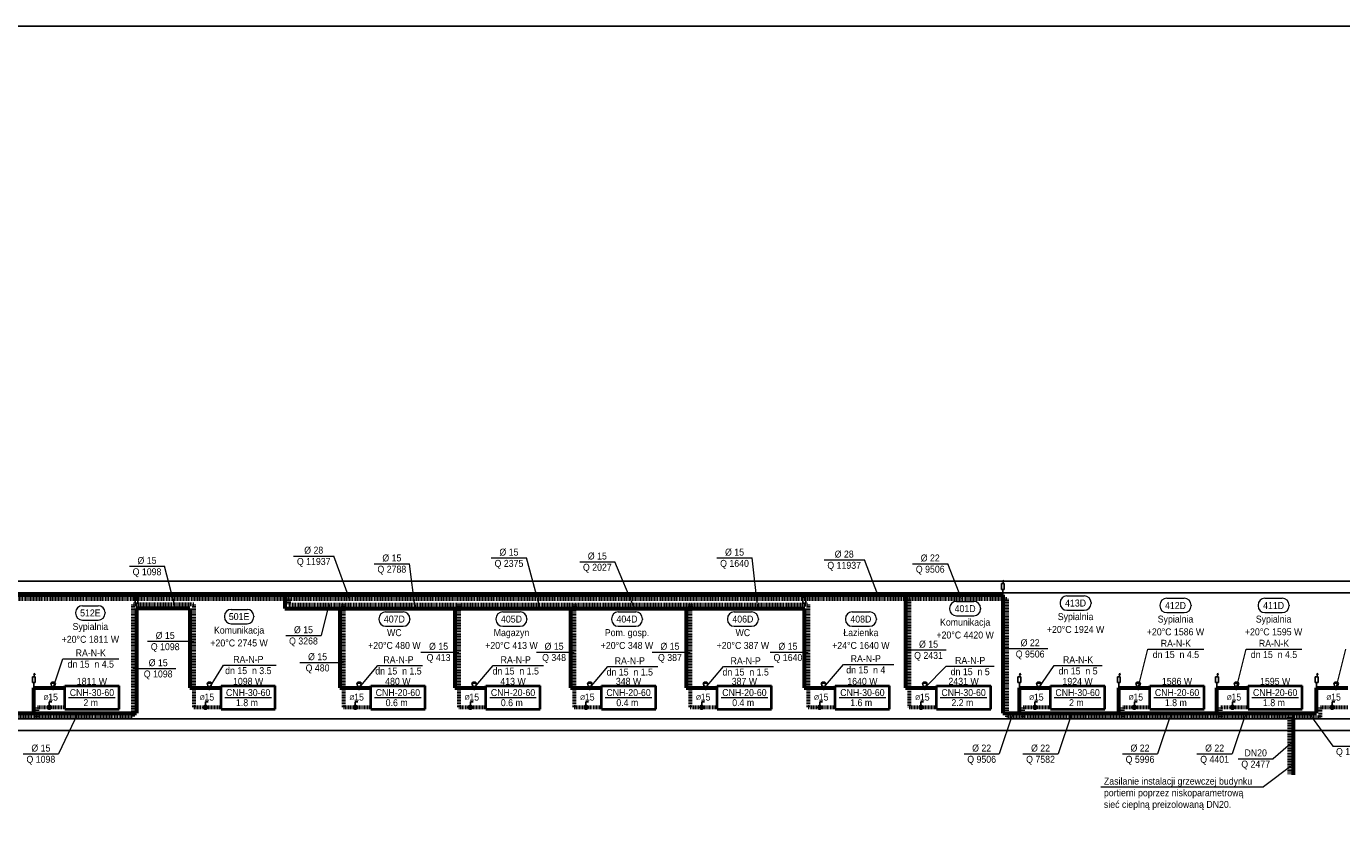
# Model space of a CAD drawing. Header units: millimetres. Extents: x -13172 to 86547, y 20 to 116183.
# Tile 8 of 52: x 18693 to 22085, y 36703 to 38804. Entities that reach past the tile are written whole.
import ezdxf
from ezdxf.enums import TextEntityAlignment as Align

# ---------------------------------------------------------------- set-up
doc = ezdxf.new("R2010")
doc.units = ezdxf.units.MM
doc.header["$LTSCALE"] = 0.7
doc.linetypes.add('CIEPLA', pattern=[5.7625, 3.175, -2.5875])
doc.layers.add('0000_NIEDRUK', color=3, linetype='Continuous', lineweight=25, plot=False)
for name, color, linetype, lineweight in [('____________co_rury_powrót', 5, 'CIEPLA', 60), ('____________co_rury_zasilanie', 1, 'Continuous', 60), ('ETYKIETY_ARMATURY', 7, 'Continuous', 18), ('ETYKIETY_GRZEJNIKOW', 7, 'Continuous', 18), ('ETYKIETY_POMIESZCZEN', 7, 'Continuous', 18), ('ETYKIETY_PRZEWODOW', 7, 'Continuous', 18), ('GRZEJNIKI', 1, 'Continuous', 40)]:
    doc.layers.add(name, color=color, linetype=linetype, lineweight=lineweight)
doc.layers.add('ARMATURA', color=7, linetype='Continuous')
doc.layers.add('STROPY', color=7, linetype='Continuous')
doc.styles.add('arial', font='arial.ttf', dxfattribs={"width": 0.9})

msp = doc.modelspace()

# ---------------------------------------------------------------- linework, layer by layer
at = {"layer": '0000_NIEDRUK'}
msp.add_lwpolyline([(13135.727, 38804.436), (23515.111, 38804.436), (23515.111, 33996.965), (13135.727, 33996.965)], close=True, dxfattribs=at)
at = {"layer": '____________co_rury_powrót'}
for p, q in [((14442.755, 37329.18), (21221.47, 37329.18)), ((19370.231, 37329.18), (19370.231, 37314.18)), ((20970.333, 37329.18), (20970.333, 37049.18)), ((21221.47, 37329.18), (21221.47, 37024.18)), ((18967.398, 37314.18), (18967.398, 37024.18)), ((19125.196, 37314.18), (18967.398, 37314.18)), ((19125.196, 37314.18), (19125.196, 37049.18)), ((19370.231, 37314.18), (20709.397, 37314.18)), ((19511.32, 37314.18), (19511.32, 37049.18)), ((19808.323, 37314.18), (19808.323, 37049.18)), ((20106.242, 37314.18), (20106.242, 37049.18)), ((20405.075, 37314.18), (20405.075, 37049.18)), ((20709.397, 37314.18), (20709.397, 37049.18)), ((18722.293, 37049.18), (18792.293, 37049.18)), ((18722.293, 37024.18), (18722.293, 37049.18)), ((19125.196, 37049.18), (19195.196, 37049.18)), ((19511.32, 37049.18), (19581.32, 37049.18)), ((19808.323, 37049.18), (19878.323, 37049.18)), ((20106.242, 37049.18), (20176.242, 37049.18)), ((20405.075, 37049.18), (20475.075, 37049.18)), ((20709.397, 37049.18), (20779.397, 37049.18)), ((20970.333, 37049.18), (21040.333, 37049.18)), ((21264.305, 37049.18), (21334.305, 37049.18)), ((21264.305, 37024.18), (21264.305, 37049.18)), ((21520.837, 37049.18), (21590.837, 37049.18)), ((21520.837, 37024.18), (21520.837, 37049.18)), ((21773.869, 37049.18), (21843.869, 37049.18)), ((21773.869, 37024.18), (21773.869, 37049.18)), ((22030.906, 37049.18), (22100.906, 37049.18)), ((22030.906, 37024.18), (22030.906, 37049.18)), ((18152.833, 37024.18), (18967.398, 37024.18)), ((21221.47, 37024.18), (22030.906, 37024.18)), ((21949.934, 37024.18), (21949.934, 36875.213))]:
    msp.add_line(p, q, dxfattribs=at)
at = {"layer": '____________co_rury_zasilanie'}
for p, q in [((14322.755, 37339.18), (21211.47, 37339.18)), ((19360.231, 37339.18), (19360.231, 37304.18)), ((20960.333, 37339.18), (20960.333, 37099.18)), ((21211.47, 37339.18), (21211.47, 37034.18)), ((19115.196, 37304.18), (18977.398, 37304.18)), ((18977.398, 37304.18), (18977.398, 37034.18)), ((19115.196, 37304.18), (19115.196, 37099.18)), ((19360.231, 37304.18), (20699.397, 37304.18)), ((19501.32, 37304.18), (19501.32, 37099.18)), ((19798.323, 37304.18), (19798.323, 37099.18)), ((20096.242, 37304.18), (20096.242, 37099.18)), ((20395.075, 37304.18), (20395.075, 37099.18)), ((20699.397, 37304.18), (20699.397, 37099.18)), ((18712.293, 37034.18), (18712.293, 37099.18)), ((18712.293, 37099.18), (18792.293, 37099.18)), ((19115.196, 37099.18), (19195.196, 37099.18)), ((19501.32, 37099.18), (19581.32, 37099.18)), ((19798.323, 37099.18), (19878.323, 37099.18)), ((20096.242, 37099.18), (20176.242, 37099.18)), ((20395.075, 37099.18), (20475.075, 37099.18)), ((20699.397, 37099.18), (20779.397, 37099.18)), ((20960.333, 37099.18), (21040.333, 37099.18)), ((21254.305, 37034.18), (21254.305, 37099.18)), ((21254.305, 37099.18), (21334.305, 37099.18)), ((21510.837, 37034.18), (21510.837, 37099.18)), ((21510.837, 37099.18), (21590.837, 37099.18)), ((21763.869, 37034.18), (21763.869, 37099.18)), ((21763.869, 37099.18), (21843.869, 37099.18)), ((22020.906, 37034.18), (22020.906, 37099.18)), ((22020.906, 37099.18), (22100.906, 37099.18)), ((18142.833, 37034.18), (18977.398, 37034.18)), ((21211.47, 37034.18), (22020.906, 37034.18)), ((21959.934, 37034.18), (21959.934, 36875.213))]:
    msp.add_line(p, q, dxfattribs=at)
at = {"layer": 'ARMATURA'}
for p, q in [((21207.818, 37368.14), (21215.122, 37368.14)), ((21207.818, 37352.853), (21207.818, 37368.14)), ((21215.122, 37352.853), (21207.818, 37352.853)), ((21211.47, 37339.18), (21211.47, 37352.853)), ((21215.122, 37352.853), (21215.122, 37368.14)), ((18973.745, 37333.14), (18981.05, 37333.14)), ((18973.745, 37317.853), (18973.745, 37333.14)), ((18981.05, 37317.853), (18973.745, 37317.853)), ((18977.398, 37304.18), (18977.398, 37317.853)), ((18981.05, 37317.853), (18981.05, 37333.14)), ((20695.745, 37333.14), (20703.049, 37333.14)), ((20695.745, 37317.853), (20695.745, 37333.14)), ((20703.049, 37317.853), (20695.745, 37317.853)), ((20699.397, 37304.18), (20699.397, 37317.853)), ((20703.049, 37317.853), (20703.049, 37333.14)), ((18708.641, 37128.14), (18715.945, 37128.14)), ((18708.641, 37112.853), (18708.641, 37128.14)), ((18715.945, 37112.853), (18715.945, 37128.14)), ((18759.293, 37114.18), (18756.293, 37111.18)), ((18765.293, 37114.18), (18759.293, 37114.18)), ((18768.293, 37111.18), (18765.293, 37114.18)), ((19162.196, 37114.18), (19159.196, 37111.18)), ((19168.196, 37114.18), (19162.196, 37114.18)), ((19171.196, 37111.18), (19168.196, 37114.18)), ((19548.32, 37114.18), (19545.32, 37111.18)), ((19554.32, 37114.18), (19548.32, 37114.18)), ((19557.32, 37111.18), (19554.32, 37114.18)), ((19845.323, 37114.18), (19842.323, 37111.18)), ((19851.323, 37114.18), (19845.323, 37114.18)), ((19854.323, 37111.18), (19851.323, 37114.18)), ((20143.242, 37114.18), (20140.242, 37111.18)), ((20149.242, 37114.18), (20143.242, 37114.18)), ((20152.242, 37111.18), (20149.242, 37114.18)), ((20442.075, 37114.18), (20439.075, 37111.18)), ((20448.075, 37114.18), (20442.075, 37114.18)), ((20451.075, 37111.18), (20448.075, 37114.18)), ((20746.397, 37114.18), (20743.397, 37111.18)), ((20752.397, 37114.18), (20746.397, 37114.18)), ((20755.397, 37111.18), (20752.397, 37114.18)), ((21007.333, 37114.18), (21004.333, 37111.18)), ((21013.333, 37114.18), (21007.333, 37114.18)), ((21016.333, 37111.18), (21013.333, 37114.18)), ((21250.653, 37128.14), (21257.957, 37128.14)), ((21250.653, 37112.853), (21250.653, 37128.14)), ((21257.957, 37112.853), (21257.957, 37128.14)), ((21301.305, 37114.18), (21298.305, 37111.18)), ((21307.305, 37114.18), (21301.305, 37114.18)), ((21310.305, 37111.18), (21307.305, 37114.18)), ((21507.185, 37128.14), (21514.489, 37128.14)), ((21507.185, 37112.853), (21507.185, 37128.14)), ((21514.489, 37112.853), (21514.489, 37128.14)), ((21557.837, 37114.18), (21554.837, 37111.18)), ((21563.837, 37114.18), (21557.837, 37114.18)), ((21566.837, 37111.18), (21563.837, 37114.18)), ((21760.217, 37128.14), (21767.521, 37128.14)), ((21760.217, 37112.853), (21760.217, 37128.14)), ((21767.521, 37112.853), (21767.521, 37128.14)), ((21810.869, 37114.18), (21807.869, 37111.18)), ((21816.869, 37114.18), (21810.869, 37114.18)), ((21819.869, 37111.18), (21816.869, 37114.18)), ((22017.254, 37128.14), (22024.558, 37128.14)), ((22017.254, 37112.853), (22017.254, 37128.14)), ((22024.558, 37112.853), (22024.558, 37128.14)), ((22067.906, 37114.18), (22064.906, 37111.18)), ((22073.906, 37114.18), (22067.906, 37114.18)), ((22076.906, 37111.18), (22073.906, 37114.18)), ((18715.945, 37112.853), (18708.641, 37112.853)), ((18712.293, 37099.18), (18712.293, 37112.853)), ((18756.293, 37111.18), (18768.293, 37111.18)), ((18756.293, 37111.18), (18759.293, 37101.18)), ((18768.293, 37111.18), (18765.293, 37101.18)), ((19159.196, 37111.18), (19171.196, 37111.18)), ((19159.196, 37111.18), (19162.196, 37101.18)), ((19171.196, 37111.18), (19168.196, 37101.18)), ((19545.32, 37111.18), (19557.32, 37111.18)), ((19545.32, 37111.18), (19548.32, 37101.18)), ((19557.32, 37111.18), (19554.32, 37101.18)), ((19842.323, 37111.18), (19854.323, 37111.18)), ((19842.323, 37111.18), (19845.323, 37101.18)), ((19854.323, 37111.18), (19851.323, 37101.18)), ((20140.242, 37111.18), (20152.242, 37111.18)), ((20140.242, 37111.18), (20143.242, 37101.18)), ((20152.242, 37111.18), (20149.242, 37101.18)), ((20439.075, 37111.18), (20451.075, 37111.18)), ((20439.075, 37111.18), (20442.075, 37101.18)), ((20451.075, 37111.18), (20448.075, 37101.18)), ((20743.397, 37111.18), (20755.397, 37111.18)), ((20743.397, 37111.18), (20746.397, 37101.18)), ((20755.397, 37111.18), (20752.397, 37101.18)), ((21004.333, 37111.18), (21016.333, 37111.18)), ((21004.333, 37111.18), (21007.333, 37101.18)), ((21016.333, 37111.18), (21013.333, 37101.18)), ((21257.957, 37112.853), (21250.653, 37112.853)), ((21254.305, 37099.18), (21254.305, 37112.853)), ((21298.305, 37111.18), (21310.305, 37111.18)), ((21298.305, 37111.18), (21301.305, 37101.18)), ((21310.305, 37111.18), (21307.305, 37101.18)), ((21514.489, 37112.853), (21507.185, 37112.853)), ((21510.837, 37099.18), (21510.837, 37112.853)), ((21554.837, 37111.18), (21566.837, 37111.18)), ((21554.837, 37111.18), (21557.837, 37101.18)), ((21566.837, 37111.18), (21563.837, 37101.18)), ((21767.521, 37112.853), (21760.217, 37112.853)), ((21763.869, 37099.18), (21763.869, 37112.853)), ((21807.869, 37111.18), (21819.869, 37111.18)), ((21807.869, 37111.18), (21810.869, 37101.18)), ((21819.869, 37111.18), (21816.869, 37101.18)), ((22024.558, 37112.853), (22017.254, 37112.853)), ((22020.906, 37099.18), (22020.906, 37112.853)), ((22064.906, 37111.18), (22076.906, 37111.18)), ((22064.906, 37111.18), (22067.906, 37101.18)), ((22076.906, 37111.18), (22073.906, 37101.18)), ((18759.293, 37063.18), (18752.293, 37063.18)), ((18752.293, 37063.18), (18752.293, 37056.18)), ((19162.196, 37063.18), (19155.196, 37063.18)), ((19155.196, 37063.18), (19155.196, 37056.18)), ((19548.32, 37063.18), (19541.32, 37063.18)), ((19541.32, 37063.18), (19541.32, 37056.18)), ((19845.323, 37063.18), (19838.323, 37063.18)), ((19838.323, 37063.18), (19838.323, 37056.18)), ((20143.242, 37063.18), (20136.242, 37063.18)), ((20136.242, 37063.18), (20136.242, 37056.18)), ((20442.075, 37063.18), (20435.075, 37063.18)), ((20435.075, 37063.18), (20435.075, 37056.18)), ((20746.397, 37063.18), (20739.397, 37063.18)), ((20739.397, 37063.18), (20739.397, 37056.18)), ((21007.333, 37063.18), (21000.333, 37063.18)), ((21000.333, 37063.18), (21000.333, 37056.18)), ((21301.305, 37063.18), (21294.305, 37063.18)), ((21294.305, 37063.18), (21294.305, 37056.18)), ((21557.837, 37063.18), (21550.837, 37063.18)), ((21550.837, 37063.18), (21550.837, 37056.18)), ((21810.869, 37063.18), (21803.869, 37063.18)), ((21803.869, 37063.18), (21803.869, 37056.18)), ((22067.906, 37063.18), (22060.906, 37063.18)), ((22060.906, 37063.18), (22060.906, 37056.18))]:
    msp.add_line(p, q, dxfattribs=at)
at = {"layer": 'ARMATURA', "lineweight": 18}
for p, q in [((21211.578, 37372.001), (21213.637, 37377.055)), ((21215.696, 37372.001), (21213.637, 37377.055)), ((21213.637, 37368.14), (21213.637, 37373.757)), ((18977.506, 37337.001), (18979.565, 37342.055)), ((18981.624, 37337.001), (18979.565, 37342.055)), ((18979.565, 37333.14), (18979.565, 37338.757)), ((20699.505, 37337.001), (20701.564, 37342.055)), ((20703.624, 37337.001), (20701.564, 37342.055)), ((20701.564, 37333.14), (20701.564, 37338.757)), ((18712.401, 37132.001), (18714.46, 37137.055)), ((18716.519, 37132.001), (18714.46, 37137.055)), ((18714.46, 37128.14), (18714.46, 37133.757)), ((21254.414, 37132.001), (21256.473, 37137.055)), ((21258.532, 37132.001), (21256.473, 37137.055)), ((21256.473, 37128.14), (21256.473, 37133.757)), ((21510.945, 37132.001), (21513.004, 37137.055)), ((21515.063, 37132.001), (21513.004, 37137.055)), ((21513.004, 37128.14), (21513.004, 37133.757)), ((21763.978, 37132.001), (21766.037, 37137.055)), ((21768.096, 37132.001), (21766.037, 37137.055)), ((21766.037, 37128.14), (21766.037, 37133.757)), ((22021.014, 37132.001), (22023.073, 37137.055)), ((22025.132, 37132.001), (22023.073, 37137.055)), ((22023.073, 37128.14), (22023.073, 37133.757))]:
    msp.add_line(p, q, dxfattribs=at)
at = {"layer": 'ARMATURA'}
for points, const_width in [([(18759.293, 37099.18, 1), (18765.293, 37099.18, 1)], 6), ([(19162.196, 37099.18, 1), (19168.196, 37099.18, 1)], 6), ([(19548.32, 37099.18, 1), (19554.32, 37099.18, 1)], 6), ([(19845.323, 37099.18, 1), (19851.323, 37099.18, 1)], 6), ([(20143.242, 37099.18, 1), (20149.242, 37099.18, 1)], 6), ([(20442.075, 37099.18, 1), (20448.075, 37099.18, 1)], 6), ([(20746.397, 37099.18, 1), (20752.397, 37099.18, 1)], 6), ([(21007.333, 37099.18, 1), (21013.333, 37099.18, 1)], 6), ([(21301.305, 37099.18, 1), (21307.305, 37099.18, 1)], 6), ([(21557.837, 37099.18, 1), (21563.837, 37099.18, 1)], 6), ([(21810.869, 37099.18, 1), (21816.869, 37099.18, 1)], 6), ([(22067.906, 37099.18, 1), (22073.906, 37099.18, 1)], 6), ([(18748.793, 37049.18, 1), (18755.793, 37049.18, 1)], 7), ([(19151.696, 37049.18, 1), (19158.696, 37049.18, 1)], 7), ([(19537.82, 37049.18, 1), (19544.82, 37049.18, 1)], 7), ([(19834.823, 37049.18, 1), (19841.823, 37049.18, 1)], 7), ([(20132.742, 37049.18, 1), (20139.742, 37049.18, 1)], 7), ([(20431.575, 37049.18, 1), (20438.575, 37049.18, 1)], 7), ([(20735.897, 37049.18, 1), (20742.897, 37049.18, 1)], 7), ([(20996.833, 37049.18, 1), (21003.833, 37049.18, 1)], 7), ([(21290.805, 37049.18, 1), (21297.805, 37049.18, 1)], 7), ([(21547.337, 37049.18, 1), (21554.337, 37049.18, 1)], 7), ([(21800.369, 37049.18, 1), (21807.369, 37049.18, 1)], 7), ([(22057.406, 37049.18, 1), (22064.406, 37049.18, 1)], 7)]:
    msp.add_lwpolyline(points, format="xyb", close=True, dxfattribs=dict(at, const_width=const_width))
at = {"layer": 'ETYKIETY_ARMATURY'}
for p, q in [((21560.837, 37099.18), (21585.837, 37199.18)), ((21585.837, 37199.18), (21729.837, 37199.18)), ((21813.869, 37099.18), (21838.869, 37199.18)), ((21838.869, 37199.18), (21982.869, 37199.18)), ((22070.906, 37099.18), (22095.906, 37199.18)), ((18762.293, 37099.18), (18787.293, 37174.48)), ((18787.293, 37174.48), (18931.293, 37174.48)), ((19165.196, 37099.18), (19201.825, 37157.776)), ((19201.825, 37157.776), (19337.666, 37157.776)), ((19551.32, 37099.18), (19600.03, 37156.747)), ((19600.03, 37156.747), (19714.882, 37156.747)), ((19848.323, 37099.18), (19897.034, 37156.747)), ((19897.034, 37156.747), (20027.312, 37156.747)), ((20146.242, 37099.18), (20192.727, 37154.117)), ((20192.727, 37154.117), (20321.456, 37154.117)), ((20445.075, 37099.18), (20491.56, 37154.117)), ((20491.56, 37154.117), (20620.29, 37154.117)), ((20749.397, 37099.18), (20800.527, 37159.605)), ((20800.527, 37159.605), (20930.101, 37159.605)), ((21010.333, 37099.18), (21065.333, 37155.031)), ((21065.333, 37155.031), (21189.333, 37155.031)), ((21304.305, 37099.18), (21343.599, 37156.869)), ((21343.599, 37156.869), (21467.599, 37156.869))]:
    msp.add_line(p, q, dxfattribs=at)
at = {"layer": 'ETYKIETY_POMIESZCZEN'}
for p, q in [((21091.838, 37322.052), (21136.838, 37322.052)), ((21359.162, 37318.969), (21359.162, 37316.969)), ((21376.662, 37336.469), (21421.662, 37336.469)), ((21439.162, 37318.969), (21439.162, 37316.969)), ((21634.337, 37330.18), (21679.337, 37330.18)), ((21887.369, 37330.18), (21932.369, 37330.18)), ((18820.293, 37293.468), (18820.293, 37291.468)), ((18837.793, 37310.968), (18878.793, 37310.968)), ((18896.293, 37293.468), (18896.293, 37291.468)), ((19203.811, 37284.083), (19203.811, 37282.083)), ((19221.311, 37301.583), (19262.311, 37301.583)), ((19279.811, 37284.083), (19279.811, 37282.083)), ((19619.82, 37295.18), (19664.82, 37295.18)), ((19921.823, 37295.18), (19966.823, 37295.18)), ((20219.742, 37295.18), (20264.742, 37295.18)), ((20518.575, 37295.18), (20563.575, 37295.18)), ((20822.897, 37295.18), (20867.897, 37295.18)), ((21074.338, 37304.552), (21074.338, 37302.552)), ((21091.838, 37285.052), (21136.838, 37285.052)), ((21154.338, 37304.552), (21154.338, 37302.552)), ((21376.662, 37299.469), (21421.662, 37299.469)), ((21616.837, 37312.68), (21616.837, 37310.68)), ((21634.337, 37293.18), (21679.337, 37293.18)), ((21696.837, 37312.68), (21696.837, 37310.68)), ((21869.869, 37312.68), (21869.869, 37310.68)), ((21887.369, 37293.18), (21932.369, 37293.18)), ((21949.869, 37312.68), (21949.869, 37310.68)), ((18837.793, 37273.968), (18878.793, 37273.968)), ((19221.311, 37264.583), (19262.311, 37264.583)), ((19602.32, 37277.68), (19602.32, 37275.68)), ((19619.82, 37258.18), (19664.82, 37258.18)), ((19682.32, 37277.68), (19682.32, 37275.68)), ((19904.323, 37277.68), (19904.323, 37275.68)), ((19921.823, 37258.18), (19966.823, 37258.18)), ((19984.323, 37277.68), (19984.323, 37275.68)), ((20202.242, 37277.68), (20202.242, 37275.68)), ((20219.742, 37258.18), (20264.742, 37258.18)), ((20282.242, 37277.68), (20282.242, 37275.68)), ((20501.075, 37277.68), (20501.075, 37275.68)), ((20518.575, 37258.18), (20563.575, 37258.18)), ((20581.075, 37277.68), (20581.075, 37275.68)), ((20805.397, 37277.68), (20805.397, 37275.68)), ((20822.897, 37258.18), (20867.897, 37258.18)), ((20885.397, 37277.68), (20885.397, 37275.68))]:
    msp.add_line(p, q, dxfattribs=at)
for centre, start, end in [((21091.838, 37304.552), 90, 180), ((21136.838, 37304.552), 0, 90), ((21376.662, 37318.969), 90, 180), ((21376.662, 37316.969), 180, 270), ((21421.662, 37318.969), 0, 90), ((21421.662, 37316.969), 270, 0), ((21634.337, 37312.68), 90, 180), ((21679.337, 37312.68), 0, 90), ((21887.369, 37312.68), 90, 180), ((21932.369, 37312.68), 0, 90), ((18837.793, 37293.468), 90, 180), ((18837.793, 37291.468), 180, 270), ((18878.793, 37293.468), 0, 90), ((18878.793, 37291.468), 270, 0), ((19221.311, 37284.083), 90, 180), ((19262.311, 37284.083), 0, 90), ((19619.82, 37277.68), 90, 180), ((19664.82, 37277.68), 0, 90), ((19921.823, 37277.68), 90, 180), ((19966.823, 37277.68), 0, 90), ((20219.742, 37277.68), 90, 180), ((20264.742, 37277.68), 0, 90), ((20518.575, 37277.68), 90, 180), ((20563.575, 37277.68), 0, 90), ((20822.897, 37277.68), 90, 180), ((20867.897, 37277.68), 0, 90), ((21091.838, 37302.552), 180, 270), ((21136.838, 37302.552), 270, 0), ((21634.337, 37310.68), 180, 270), ((21679.337, 37310.68), 270, 0), ((21887.369, 37310.68), 180, 270), ((21932.369, 37310.68), 270, 0), ((19221.311, 37282.083), 180, 270), ((19262.311, 37282.083), 270, 0), ((19619.82, 37275.68), 180, 270), ((19664.82, 37275.68), 270, 0), ((19921.823, 37275.68), 180, 270), ((19966.823, 37275.68), 270, 0), ((20219.742, 37275.68), 180, 270), ((20264.742, 37275.68), 270, 0), ((20518.575, 37275.68), 180, 270), ((20563.575, 37275.68), 270, 0), ((20822.897, 37275.68), 180, 270), ((20867.897, 37275.68), 270, 0)]:
    msp.add_arc(centre, 17.5, start, end, dxfattribs=at)
at = {"layer": 'ETYKIETY_PRZEWODOW'}
for p, q in [((19382.32, 37439.18), (19486.32, 37439.18)), ((19526.32, 37329.18), (19486.32, 37439.18)), ((19590.32, 37419.18), (19681.32, 37419.18)), ((19696.32, 37304.18), (19681.32, 37419.18)), ((19892.323, 37434.18), (19983.323, 37434.18)), ((20018.323, 37304.18), (19983.323, 37434.18)), ((20120.242, 37424.18), (20211.242, 37424.18)), ((20261.242, 37304.18), (20211.242, 37424.18)), ((20474.075, 37434.18), (20565.075, 37434.18)), ((20580.075, 37304.18), (20565.075, 37434.18)), ((20750.397, 37429.18), (20854.397, 37429.18)), ((20889.397, 37339.18), (20854.397, 37429.18)), ((20978.766, 37419.18), (21069.766, 37419.18)), ((21104.766, 37329.18), (21069.766, 37419.18)), ((18958.883, 37412.597), (19049.883, 37412.597)), ((19078.025, 37304.18), (19049.883, 37412.597)), ((19473.338, 37314.18), (19453.338, 37234.18)), ((19005.779, 37219.506), (19125.196, 37219.506)), ((19362.338, 37234.18), (19453.338, 37234.18)), ((19710.781, 37191.531), (19808.323, 37191.531)), ((20008.699, 37191.531), (20106.242, 37191.531)), ((20307.532, 37191.531), (20405.075, 37191.531)), ((20611.855, 37191.531), (20709.397, 37191.531)), ((20960.333, 37197.027), (21065.414, 37197.027)), ((21211.47, 37200.615), (21327.47, 37200.615)), ((18967.398, 37149.18), (19078.666, 37149.18)), ((19398.714, 37164.658), (19511.32, 37164.658)), ((18826.168, 37034.18), (18776.168, 36929.18)), ((21237.446, 37034.18), (21202.446, 36929.18)), ((21389.305, 37034.18), (21354.305, 36929.18)), ((21645.837, 37034.18), (21610.837, 36929.18)), ((21838.263, 37034.18), (21803.263, 36929.18)), ((22000.969, 37034.18), (22062.434, 36949.081)), ((21959.934, 36961.25), (21909.164, 36916.826)), ((22062.434, 36949.081), (22153.434, 36949.081)), ((18685.168, 36929.18), (18776.168, 36929.18)), ((21111.446, 36929.18), (21202.446, 36929.18)), ((21263.305, 36929.18), (21354.305, 36929.18)), ((21519.837, 36929.18), (21610.837, 36929.18)), ((21712.263, 36929.18), (21803.263, 36929.18)), ((21818.164, 36916.826), (21909.164, 36916.826)), ((21959.934, 36901.397), (21884.191, 36844.121)), ((21464.151, 36844.121), (21884.191, 36844.121))]:
    msp.add_line(p, q, dxfattribs=at)
at = {"layer": 'GRZEJNIKI'}
for p, q in [((18792.293, 37104.18), (18932.293, 37104.18)), ((18792.293, 37044.18), (18792.293, 37104.18)), ((18792.293, 37104.18), (18932.293, 37104.18)), ((18792.293, 37044.18), (18792.293, 37104.18)), ((18932.293, 37044.18), (18932.293, 37104.18)), ((18932.293, 37044.18), (18932.293, 37104.18)), ((19195.196, 37104.18), (19335.196, 37104.18)), ((19195.196, 37044.18), (19195.196, 37104.18)), ((19195.196, 37104.18), (19335.196, 37104.18)), ((19195.196, 37044.18), (19195.196, 37104.18)), ((19335.196, 37044.18), (19335.196, 37104.18)), ((19335.196, 37044.18), (19335.196, 37104.18)), ((19581.32, 37104.18), (19721.32, 37104.18)), ((19581.32, 37044.18), (19581.32, 37104.18)), ((19581.32, 37104.18), (19721.32, 37104.18)), ((19581.32, 37044.18), (19581.32, 37104.18)), ((19721.32, 37044.18), (19721.32, 37104.18)), ((19721.32, 37044.18), (19721.32, 37104.18)), ((19878.323, 37104.18), (20018.323, 37104.18)), ((19878.323, 37044.18), (19878.323, 37104.18)), ((19878.323, 37104.18), (20018.323, 37104.18)), ((19878.323, 37044.18), (19878.323, 37104.18)), ((20018.323, 37044.18), (20018.323, 37104.18)), ((20018.323, 37044.18), (20018.323, 37104.18)), ((20176.242, 37104.18), (20316.242, 37104.18)), ((20176.242, 37044.18), (20176.242, 37104.18)), ((20176.242, 37104.18), (20316.242, 37104.18)), ((20176.242, 37044.18), (20176.242, 37104.18)), ((20316.242, 37044.18), (20316.242, 37104.18)), ((20316.242, 37044.18), (20316.242, 37104.18)), ((20475.075, 37104.18), (20615.075, 37104.18)), ((20475.075, 37044.18), (20475.075, 37104.18)), ((20475.075, 37104.18), (20615.075, 37104.18)), ((20475.075, 37044.18), (20475.075, 37104.18)), ((20615.075, 37044.18), (20615.075, 37104.18)), ((20615.075, 37044.18), (20615.075, 37104.18)), ((20779.397, 37104.18), (20919.397, 37104.18)), ((20779.397, 37044.18), (20779.397, 37104.18)), ((20779.397, 37104.18), (20919.397, 37104.18)), ((20779.397, 37044.18), (20779.397, 37104.18)), ((20919.397, 37044.18), (20919.397, 37104.18)), ((20919.397, 37044.18), (20919.397, 37104.18)), ((21040.333, 37104.18), (21180.333, 37104.18)), ((21040.333, 37044.18), (21040.333, 37104.18)), ((21040.333, 37104.18), (21180.333, 37104.18)), ((21040.333, 37044.18), (21040.333, 37104.18)), ((21180.333, 37044.18), (21180.333, 37104.18)), ((21180.333, 37044.18), (21180.333, 37104.18)), ((21334.305, 37104.18), (21474.305, 37104.18)), ((21334.305, 37044.18), (21334.305, 37104.18)), ((21334.305, 37104.18), (21474.305, 37104.18)), ((21334.305, 37044.18), (21334.305, 37104.18)), ((21474.305, 37044.18), (21474.305, 37104.18)), ((21474.305, 37044.18), (21474.305, 37104.18)), ((21590.837, 37104.18), (21730.837, 37104.18)), ((21590.837, 37044.18), (21590.837, 37104.18)), ((21590.837, 37104.18), (21730.837, 37104.18)), ((21590.837, 37044.18), (21590.837, 37104.18)), ((21730.837, 37044.18), (21730.837, 37104.18)), ((21730.837, 37044.18), (21730.837, 37104.18)), ((21843.869, 37104.18), (21983.869, 37104.18)), ((21843.869, 37044.18), (21843.869, 37104.18)), ((21843.869, 37104.18), (21983.869, 37104.18)), ((21843.869, 37044.18), (21843.869, 37104.18)), ((21983.869, 37044.18), (21983.869, 37104.18)), ((21983.869, 37044.18), (21983.869, 37104.18)), ((18792.293, 37044.18), (18932.293, 37044.18)), ((18792.293, 37044.18), (18932.293, 37044.18)), ((19195.196, 37044.18), (19335.196, 37044.18)), ((19195.196, 37044.18), (19335.196, 37044.18)), ((19581.32, 37044.18), (19721.32, 37044.18)), ((19581.32, 37044.18), (19721.32, 37044.18)), ((19878.323, 37044.18), (20018.323, 37044.18)), ((19878.323, 37044.18), (20018.323, 37044.18)), ((20176.242, 37044.18), (20316.242, 37044.18)), ((20176.242, 37044.18), (20316.242, 37044.18)), ((20475.075, 37044.18), (20615.075, 37044.18)), ((20475.075, 37044.18), (20615.075, 37044.18)), ((20779.397, 37044.18), (20919.397, 37044.18)), ((20779.397, 37044.18), (20919.397, 37044.18)), ((21040.333, 37044.18), (21180.333, 37044.18)), ((21040.333, 37044.18), (21180.333, 37044.18)), ((21334.305, 37044.18), (21474.305, 37044.18)), ((21334.305, 37044.18), (21474.305, 37044.18)), ((21590.837, 37044.18), (21730.837, 37044.18)), ((21590.837, 37044.18), (21730.837, 37044.18)), ((21843.869, 37044.18), (21983.869, 37044.18)), ((21843.869, 37044.18), (21983.869, 37044.18))]:
    msp.add_line(p, q, dxfattribs=at)
at = {"layer": 'GRZEJNIKI', "color": 7, "lineweight": 18}
for p, q in [((18802.293, 37074.18), (18922.293, 37074.18)), ((19205.196, 37074.18), (19325.196, 37074.18)), ((19591.32, 37074.18), (19711.32, 37074.18)), ((19888.323, 37074.18), (20008.323, 37074.18)), ((20186.242, 37074.18), (20306.242, 37074.18)), ((20485.075, 37074.18), (20605.075, 37074.18)), ((20789.397, 37074.18), (20909.397, 37074.18)), ((21050.333, 37074.18), (21170.333, 37074.18)), ((21344.305, 37074.18), (21464.305, 37074.18)), ((21600.837, 37074.18), (21720.837, 37074.18)), ((21853.869, 37074.18), (21973.869, 37074.18))]:
    msp.add_line(p, q, dxfattribs=at)
at = {"layer": 'STROPY'}
for p, q in [((22291.677, 37374.18), (14219.957, 37374.18)), ((22291.677, 37344.18), (14219.957, 37344.18)), ((22291.677, 37019.18), (14219.957, 37019.18)), ((22291.677, 36989.18), (14219.957, 36989.18))]:
    msp.add_line(p, q, dxfattribs=at)

# ---------------------------------------------------------------- texts
at = {"layer": 'ETYKIETY_ARMATURY', "style": 'arial', "width": 0.9}
for s, p in [('RA-N-K', (21657.837, 37214.18)), ('RA-N-K', (21910.869, 37214.18)), ('RA-N-K', (18859.293, 37189.48)), ('RA-N-P', (19265.666, 37172.776)), ('RA-N-P', (19652.882, 37171.747)), ('RA-N-P', (19955.312, 37171.747)), ('RA-N-P', (20858.101, 37174.605)), ('RA-N-K', (21405.599, 37171.869)), ('dn 15  n 4.5', (21657.837, 37185.18)), ('dn 15  n 4.5', (21910.869, 37185.18)), ('dn 15  n 4.5', (18859.293, 37160.48)), ('dn 15  n 3.5', (19265.666, 37143.776)), ('dn 15  n 1.5', (19652.882, 37142.747)), ('dn 15  n 1.5', (19955.312, 37142.747)), ('dn 15  n 1.5', (20249.456, 37140.117)), ('RA-N-P', (20249.456, 37169.117)), ('dn 15  n 1.5', (20548.29, 37140.117)), ('RA-N-P', (20548.29, 37169.117)), ('dn 15  n 4', (20858.101, 37145.605)), ('dn 15  n 5', (21127.333, 37141.031)), ('RA-N-P', (21127.333, 37170.031)), ('dn 15  n 5', (21405.599, 37142.869))]:
    msp.add_text(s, height=18, dxfattribs=at).set_placement(p, align=Align.MIDDLE_CENTER)
at = {"layer": 'ETYKIETY_GRZEJNIKOW', "style": 'arial', "width": 0.9}
for s, p in [('1811 W', (18862.293, 37116.18)), ('1098 W', (19265.196, 37116.18)), ('480 W', (19651.32, 37116.18)), ('413 W', (19948.323, 37116.18)), ('348 W', (20246.242, 37116.18)), ('387 W', (20545.075, 37116.18)), ('1640 W', (20849.397, 37116.18)), ('2431 W', (21110.333, 37116.18)), ('1924 W', (21404.305, 37116.18)), ('1586 W', (21660.837, 37116.18)), ('1595 W', (21913.869, 37116.18)), ('CNH-30-60', (18862.293, 37087.18)), ('CNH-30-60', (19265.196, 37087.18)), ('CNH-20-60', (19651.32, 37087.18)), ('CNH-20-60', (19948.323, 37087.18)), ('CNH-20-60', (20246.242, 37087.18)), ('CNH-20-60', (20545.075, 37087.18)), ('CNH-30-60', (20849.397, 37087.18)), ('CNH-30-60', (21110.333, 37087.18)), ('CNH-30-60', (21404.305, 37087.18)), ('CNH-20-60', (21660.837, 37087.18)), ('CNH-20-60', (21913.869, 37087.18)), ('2 m ', (18862.293, 37061.18)), ('1.8 m ', (19265.196, 37061.18)), ('0.6 m ', (19651.32, 37061.18)), ('0.6 m ', (19948.323, 37061.18)), ('0.4 m ', (20246.242, 37061.18)), ('0.4 m ', (20545.075, 37061.18)), ('1.6 m ', (20849.397, 37061.18)), ('2.2 m ', (21110.333, 37061.18)), ('2 m ', (21404.305, 37061.18)), ('1.8 m ', (21660.837, 37061.18)), ('1.8 m ', (21913.869, 37061.18))]:
    msp.add_text(s, height=18, dxfattribs=at).set_placement(p, align=Align.MIDDLE_CENTER)
at = {"layer": 'ETYKIETY_POMIESZCZEN', "style": 'arial', "width": 0.9}
for s, p in [('413D', (21399.162, 37317.969)), ('412D', (21656.837, 37311.68)), ('411D', (21909.869, 37311.68)), ('512E', (18858.293, 37292.468)), ('501E', (19241.811, 37283.083)), ('407D', (19642.32, 37276.68)), ('405D', (19944.323, 37276.68)), ('404D', (20242.242, 37276.68)), ('406D', (20541.075, 37276.68)), ('408D', (20845.397, 37276.68)), ('401D', (21114.338, 37303.552)), ('Sypialnia', (21399.162, 37282.969)), ('Sypialnia', (21656.837, 37276.68)), ('Sypialnia', (21909.869, 37276.68)), ('Sypialnia', (18858.293, 37257.468)), ('Komunikacja', (19241.811, 37248.083)), ('WC', (19642.32, 37241.68)), ('Magazyn', (19944.323, 37241.68)), ('Pom. gosp.', (20242.242, 37241.68)), ('WC', (20541.075, 37241.68)), ('Łazienka', (20845.397, 37241.68)), ('Komunikacja', (21114.338, 37268.552)), ('+20°C 1924 W', (21399.162, 37249.969)), ('+20°C 1586 W', (21656.837, 37243.68)), ('+20°C 1595 W', (21909.869, 37243.68)), ('+20°C 1811 W', (18858.293, 37224.468)), ('+20°C 2745 W', (19241.811, 37215.083)), ('+20°C 480 W', (19642.32, 37208.68)), ('+20°C 413 W', (19944.323, 37208.68)), ('+20°C 348 W', (20242.242, 37208.68)), ('+20°C 387 W', (20541.075, 37208.68)), ('+24°C 1640 W', (20845.397, 37208.68)), ('+20°C 4420 W', (21114.338, 37235.552))]:
    msp.add_text(s, height=18, dxfattribs=at).set_placement(p, align=Align.MIDDLE_CENTER)
at = {"layer": 'ETYKIETY_PRZEWODOW', "style": 'arial', "width": 0.9}
for s, height, p in [('%%c 28', 18, (19434.32, 37454.18)), ('%%c 15', 18, (19937.823, 37449.18)), ('%%c 15', 18, (20519.575, 37449.18)), ('%%c 28', 18, (20802.397, 37444.18)), ('%%c 15', 18, (19004.383, 37427.597)), ('Q 11937', 18, (19434.32, 37425.18)), ('%%c 15', 18, (19635.82, 37434.18)), ('Q 2375', 18, (19937.823, 37420.18)), ('Q 2027', 18, (20165.742, 37410.18)), ('%%c 15', 18, (20165.742, 37439.18)), ('Q 1640', 18, (20519.575, 37420.18)), ('Q 11937', 18, (20802.397, 37415.18)), ('%%c 22', 18, (21024.266, 37434.18)), ('Q 1098', 18, (19004.383, 37398.597)), ('Q 2788', 18, (19635.82, 37405.18)), ('Q 9506', 18, (21024.266, 37405.18)), ('%%c 15', 18, (19407.838, 37249.18)), ('Q 1098', 18, (19051.279, 37205.506)), ('%%c 15', 18, (19051.279, 37234.506)), ('Q 3268', 18, (19407.838, 37220.18)), ('%%c 15', 18, (19756.281, 37206.531)), ('%%c 15', 18, (20054.199, 37206.531)), ('%%c 15', 18, (20353.032, 37206.531)), ('%%c 15', 18, (20657.355, 37206.531)), ('%%c 15', 18, (21019.914, 37212.027)), ('%%c 22', 18, (21281.97, 37215.615)), ('%%c 15', 18, (19444.214, 37179.658)), ('Q 413', 18, (19756.281, 37177.531)), ('Q 348', 18, (20054.199, 37177.531)), ('Q 387', 18, (20353.032, 37177.531)), ('Q 1640', 18, (20657.355, 37177.531)), ('Q 2431', 18, (21019.914, 37183.027)), ('Q 9506', 18, (21281.97, 37186.615)), ('%%c 15', 18, (19033.166, 37164.18)), ('Q 480', 18, (19444.214, 37150.658)), ('Q 1098', 18, (19033.166, 37135.18)), ('%%c', 12, (18743.973, 37074.672)), ('15', 18, (18762.153, 37075.565)), ('%%c', 12, (19146.877, 37074.672)), ('15', 18, (19165.057, 37075.565)), ('%%c', 12, (19533, 37074.672)), ('15', 18, (19551.18, 37075.565)), ('%%c', 12, (19830.004, 37074.672)), ('15', 18, (19848.184, 37075.565)), ('%%c', 12, (20127.922, 37074.672)), ('15', 18, (20146.102, 37075.565)), ('%%c', 12, (20426.755, 37074.672)), ('15', 18, (20444.936, 37075.565)), ('%%c', 12, (20731.078, 37074.672)), ('15', 18, (20749.258, 37075.565)), ('%%c', 12, (20992.014, 37074.672)), ('15', 18, (21010.194, 37075.565)), ('%%c', 12, (21285.986, 37074.672)), ('15', 18, (21304.166, 37075.565)), ('%%c', 12, (21542.517, 37074.672)), ('15', 18, (21560.698, 37075.565)), ('%%c', 12, (21795.55, 37074.672)), ('15', 18, (21813.73, 37075.565)), ('%%c', 12, (22052.586, 37074.672)), ('15', 18, (22070.766, 37075.565)), ('%%c 15', 18, (18730.668, 36944.18)), ('%%c 22', 18, (21156.946, 36944.18)), ('%%c 22', 18, (21308.805, 36944.18)), ('%%c 22', 18, (21565.337, 36944.18)), ('%%c 22', 18, (21757.763, 36944.18)), ('Q 1924', 18, (22107.934, 36935.081)), ('Q 1098', 18, (18730.668, 36915.18)), ('Q 9506', 18, (21156.946, 36915.18)), ('Q 7582', 18, (21308.805, 36915.18)), ('Q 5996', 18, (21565.337, 36915.18)), ('Q 4401', 18, (21757.763, 36915.18)), ('Q 2477', 18, (21863.664, 36902.826)), ('DN20', 18, (21863.664, 36931.826))]:
    msp.add_text(s, height=height, dxfattribs=at).set_placement(p, align=Align.MIDDLE_CENTER)
for s, p in [('Zasilanie instalacji grzewczej budynku', (21472.239, 36849.973)), ('portierni poprzez niskoparametrową', (21472.239, 36819.973)), ('sieć cieplną preizolowaną DN20.', (21472.239, 36789.973))]:
    msp.add_text(s, height=18, dxfattribs=at).set_placement(p)

doc.saveas('drawing.dxf')
